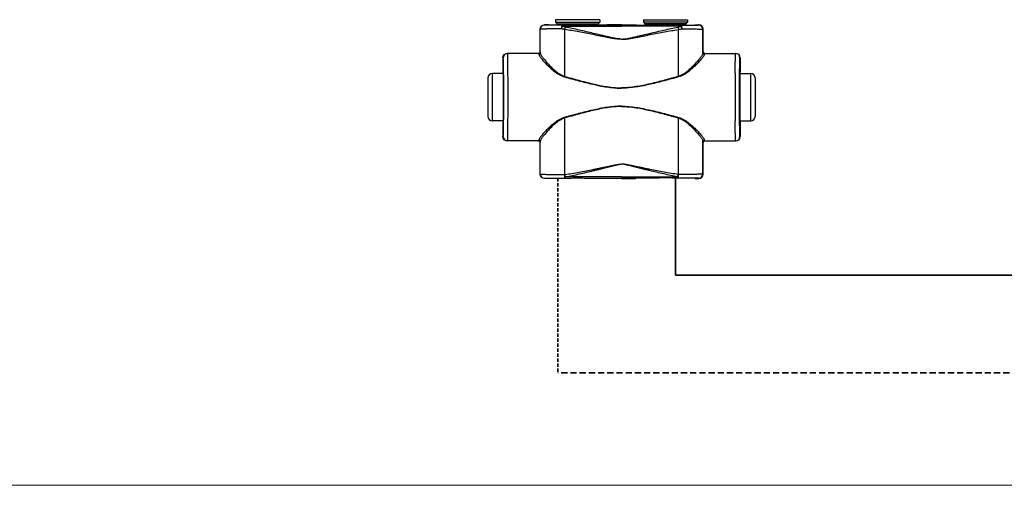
# Model space of a CAD drawing. Header units: millimetres. Extents: x 1279 to 58476, y -6899 to 74987.
# Tile 133 of 157: x 32911 to 33473, y -3829 to -3563. Entities that reach past the tile are written whole.
import ezdxf

# ---------------------------------------------------------------- set-up
doc = ezdxf.new("R2010")
doc.units = ezdxf.units.MM
for name, pattern in [('phl_thick', [0]), ('VERDECKT', [9.525, 6.35, -3.175]), ('ČÁRKOVANÁ', [0.75, 0.5, -0.25])]:
    doc.linetypes.add(name, pattern=pattern)
for name, color, linetype, lineweight in [('UT_POTRUBI - ZPÁTEČKA', 5, 'ČÁRKOVANÁ', 35), ('UT_SCHÉMA_PŘÍVOD', 10, 'Continuous', 35), ('UT_SCHÉMA_ZPÁTEČKA', 172, 'VERDECKT', 35), ('VZT_50 POPIS - OBECNE', 7, 'Continuous', 5)]:
    doc.layers.add(name, color=color, linetype=linetype, lineweight=lineweight)

msp = doc.modelspace()

# ---------------------------------------------------------------- linework, layer by layer
at = {"color": 0, "linetype": 'Continuous'}
for p, q in [((33242.13, -3563.39), (33216.93, -3563.39)), ((33216.93, -3563.39), (33216.93, -3564.79)), ((33216.93, -3564.79), (33217.88, -3565.75)), ((33216.93, -3564.79), (33242.13, -3564.79)), ((33242.13, -3564.79), (33241.18, -3565.75)), ((33242.13, -3563.39), (33242.13, -3564.79)), ((33266.93, -3563.39), (33292.13, -3563.39)), ((33266.93, -3563.39), (33266.93, -3564.79)), ((33292.13, -3564.79), (33266.93, -3564.79)), ((33266.93, -3564.79), (33267.88, -3565.75)), ((33292.13, -3564.79), (33291.18, -3565.75)), ((33292.13, -3563.39), (33292.13, -3564.79)), ((33208.15, -3568.92), (33208.03, -3568.79)), ((33208.03, -3581.79), (33208.03, -3568.79)), ((33210.65, -3566.42), (33210.53, -3566.29)), ((33212.18, -3566.29), (33210.53, -3566.29)), ((33212.53, -3566.4), (33212.18, -3566.29)), ((33217.88, -3565.75), (33241.18, -3565.75)), ((33218.03, -3566.1), (33241.03, -3566.1)), ((33218.03, -3566.1), (33218.03, -3566.47)), ((33225.68, -3566.49), (33220.83, -3566.49)), ((33220.83, -3567.18), (33220.83, -3566.49)), ((33220.83, -3567.18), (33254.53, -3567.18)), ((33254.53, -3566.49), (33233.38, -3566.49)), ((33241.03, -3566.1), (33241.03, -3566.47)), ((33248.28, -3566.29), (33246.53, -3566.4)), ((33254.53, -3566.29), (33248.28, -3566.29)), ((33254.53, -3566.29), (33260.78, -3566.29)), ((33254.53, -3566.49), (33275.68, -3566.49)), ((33288.23, -3567.18), (33254.53, -3567.18)), ((33260.78, -3566.29), (33262.53, -3566.4)), ((33291.18, -3565.75), (33267.88, -3565.75)), ((33291.03, -3566.1), (33268.03, -3566.1)), ((33268.03, -3566.1), (33268.03, -3566.47)), ((33283.38, -3566.49), (33288.23, -3566.49)), ((33288.23, -3567.18), (33288.23, -3566.49)), ((33291.03, -3566.1), (33291.03, -3566.47)), ((33296.53, -3566.4), (33296.88, -3566.29)), ((33296.88, -3566.29), (33298.53, -3566.29)), ((33298.41, -3566.42), (33298.53, -3566.29)), ((33300.91, -3568.92), (33301.03, -3568.79)), ((33301.03, -3581.79), (33301.03, -3568.79)), ((33208.03, -3581.79), (33208.13, -3581.79)), ((33301.03, -3581.79), (33300.92, -3581.79)), ((33187.04, -3585.09), (33186.83, -3585.09)), ((33186.83, -3585.09), (33186.83, -3593.25)), ((33207.33, -3582.59), (33189.33, -3582.59)), ((33301.72, -3582.59), (33319.73, -3582.59)), ((33322.02, -3585.09), (33322.23, -3585.09)), ((33322.23, -3585.09), (33322.23, -3593.25)), ((33178.33, -3596.59), (33178.33, -3618.59)), ((33187.08, -3594.09), (33180.83, -3594.09)), ((33180.83, -3621.09), (33180.83, -3594.09)), ((33186.83, -3593.25), (33187.04, -3593.59)), ((33187.22, -3593.61), (33187.22, -3593.59)), ((33321.84, -3593.61), (33321.84, -3593.59)), ((33321.98, -3594.09), (33328.23, -3594.09)), ((33322.23, -3593.25), (33322.02, -3593.59)), ((33328.23, -3621.09), (33328.23, -3594.09)), ((33330.73, -3596.59), (33330.73, -3618.59)), ((33187.08, -3621.09), (33180.83, -3621.09)), ((33321.98, -3621.09), (33328.23, -3621.09)), ((33187.04, -3621.59), (33186.83, -3621.94)), ((33186.83, -3621.94), (33186.83, -3630.09)), ((33187.22, -3621.6), (33187.22, -3621.58)), ((33321.84, -3621.6), (33321.84, -3621.58)), ((33322.02, -3621.59), (33322.23, -3621.94)), ((33322.23, -3621.94), (33322.23, -3630.09)), ((33186.83, -3630.09), (33187.04, -3630.09)), ((33322.23, -3630.09), (33322.02, -3630.09)), ((33207.33, -3632.59), (33189.33, -3632.59)), ((33208.13, -3633.39), (33208.03, -3633.39)), ((33208.03, -3651.49), (33208.03, -3633.39)), ((33300.92, -3633.39), (33301.03, -3633.39)), ((33301.03, -3651.49), (33301.03, -3633.39)), ((33301.72, -3632.59), (33319.73, -3632.59)), ((33208.03, -3651.49), (33208.15, -3651.38)), ((33210.53, -3653.99), (33210.65, -3653.88)), ((33212.18, -3653.99), (33210.53, -3653.99)), ((33212.53, -3653.89), (33212.18, -3653.99)), ((33222.07, -3651.75), (33222.25, -3651.75)), ((33222.4, -3653.81), (33222.57, -3653.81)), ((33254.53, -3653.06), (33222.57, -3653.06)), ((33222.57, -3653.81), (33222.57, -3653.06)), ((33222.57, -3653.81), (33223.83, -3653.81)), ((33235.22, -3653.81), (33254.53, -3653.81)), ((33248.28, -3653.99), (33246.53, -3653.89)), ((33254.53, -3653.99), (33248.28, -3653.99)), ((33254.53, -3653.06), (33286.49, -3653.06)), ((33273.83, -3653.81), (33254.53, -3653.81)), ((33254.53, -3653.99), (33260.78, -3653.99)), ((33260.78, -3653.99), (33262.53, -3653.89)), ((33286.49, -3653.81), (33285.22, -3653.81)), ((33286.49, -3653.81), (33286.49, -3653.06)), ((33286.66, -3653.81), (33286.49, -3653.81)), ((33286.99, -3651.75), (33286.81, -3651.75)), ((33296.53, -3653.89), (33296.88, -3653.99)), ((33296.88, -3653.99), (33298.53, -3653.99)), ((33298.53, -3653.99), (33298.41, -3653.88)), ((33301.03, -3651.49), (33300.91, -3651.38))]:
    msp.add_line(p, q, dxfattribs=at)
for centre, radius, start, end in [((33210.65, -3568.92), 2.5, 90.0025, 179.9975), ((33217.53, -3566.1), 0.5, 0, 45), ((33241.53, -3566.1), 0.5, 135, 180), ((33267.53, -3566.1), 0.5, 0, 45), ((33291.53, -3566.1), 0.5, 135, 180), ((33298.41, -3568.92), 2.5, 0.0025, 89.9975), ((33207.33, -3581.79), 0.8, 270.0036, 359.9972), ((33301.72, -3581.79), 0.8, 180.0028, 269.9964), ((33189.54, -3585.09), 2.5, 90.0022, 180.0011), ((33319.52, -3585.09), 2.5, 359.9989, 89.9978), ((33180.83, -3596.59), 2.5, 90, 180), ((30747.37, -3607.59), 2442.41, 359.68325, 0.31675), ((35761.69, -3607.59), 2442.41, 179.68325, 180.31675), ((33328.23, -3596.59), 2.5, 0, 90), ((33180.83, -3618.59), 2.5, 180, 270), ((33328.23, -3618.59), 2.5, 270, 0), ((33189.54, -3630.09), 2.5, 179.9989, 269.9978), ((33319.52, -3630.09), 2.5, 270.0022, 0.0011), ((33207.33, -3633.39), 0.8, 0.0028, 89.9964), ((33301.72, -3633.39), 0.8, 90.0036, 179.9972), ((33210.65, -3651.38), 2.5, 180.0025, 269.9975), ((33298.41, -3651.38), 2.5, 270.0025, 359.9975)]:
    msp.add_arc(centre, radius, start, end, dxfattribs=at)
at = {"color": 0, "linetype": 'Continuous', "extrusion": (0, 0, -1)}
for centre, major_axis, ratio, start_param, end_param in [((33210.53, -3568.79), (-1.77, 1.77), 0.999973, -0.785384, 0.785384), ((33229.53, -3566.4), (-17, 0), 0.005236, 4.941076, 6.283185), ((33229.53, -3566.4), (-17, 0), 0.005236, 3.141593, 4.483702), ((33207.23, -3581.79), (-0.8, 0), 0.999986, -3.141593, -1.659157), ((33189.33, -3585.09), (-2.5, 0), 0.999945, 0, 1.570796), ((33187.04, -3607.59), (0, 14), 0.010472, 0, 3.141593), ((33189.33, -3630.09), (-2.5, 0), 0.999945, -1.570796, 0), ((33207.23, -3633.39), (0.8, 0), 0.999986, -1.395381, 0), ((33210.53, -3651.49), (1.77, 1.77), 0.999973, -3.926977, -2.356208), ((33229.53, -3653.89), (-17, 0), 0.005236, 0, 1.229157), ((33229.53, -3653.89), (-17, 0), 0.005236, 1.912436, 3.141593)]:
    msp.add_ellipse(centre, major_axis=major_axis, ratio=ratio, start_param=start_param, end_param=end_param, dxfattribs=at)
at = {"color": 0, "linetype": 'Continuous'}
for centre, major_axis, ratio, start_param, end_param in [((33279.53, -3566.4), (17, 0), 0.005236, 3.141593, 4.483702), ((33279.53, -3566.4), (17, 0), 0.005236, 4.941076, 6.283185), ((33298.53, -3568.79), (1.77, 1.77), 0.999973, -0.785384, 0.785384), ((33301.83, -3581.79), (0.8, 0), 0.999986, -3.141593, -1.659157), ((33319.73, -3585.09), (2.5, 0), 0.999945, 0, 1.570796), ((33322.02, -3607.59), (0, 14), 0.010472, 0, 3.141593), ((33319.73, -3630.09), (2.5, 0), 0.999945, -1.570796, 0), ((33301.83, -3633.39), (-0.8, 0), 0.999986, -1.395381, 0), ((33279.53, -3653.89), (17, 0), 0.005236, 1.912436, 3.141593), ((33279.53, -3653.89), (17, 0), 0.005236, 0, 1.229157), ((33298.53, -3651.49), (-1.77, 1.77), 0.999973, -3.926977, -2.356208)]:
    msp.add_ellipse(centre, major_axis=major_axis, ratio=ratio, start_param=start_param, end_param=end_param, dxfattribs=at)
for points, knots in [([(33220.21, -3568.6), (33219.38, -3568.61), (33217.77, -3568.62), (33215.81, -3568.64), (33214.34, -3568.66), (33213.34, -3568.68), (33212.41, -3568.69), (33211.56, -3568.71), (33210.79, -3568.73), (33210.12, -3568.76), (33209.54, -3568.78), (33209.12, -3568.8), (33208.84, -3568.82), (33208.66, -3568.83), (33208.51, -3568.85), (33208.39, -3568.86), (33208.29, -3568.87), (33208.22, -3568.89), (33208.18, -3568.9), (33208.15, -3568.91), (33208.15, -3568.92)], [0, 0, 0, 0, 0.207034, 0.39928, 0.488214, 0.57154, 0.648707, 0.71921, 0.782588, 0.838437, 0.886403, 0.926186, 0.942933, 0.957549, 0.970012, 0.98031, 0.988432, 0.994377, 0.998178, 1, 1, 1, 1]), ([(33208.16, -3582.33), (33208.16, -3581.21), (33208.16, -3576.74), (33208.15, -3572.27), (33208.15, -3568.92)], [0, 0, 0, 0, 0.250733, 1, 1, 1, 1]), ([(33220.83, -3566.49), (33220.12, -3566.49), (33218.77, -3566.48), (33217.11, -3566.48), (33215.87, -3566.47), (33215.02, -3566.47), (33214.24, -3566.47), (33213.52, -3566.46), (33212.88, -3566.46), (33212.31, -3566.45), (33211.82, -3566.45), (33211.47, -3566.44), (33211.23, -3566.44), (33211.08, -3566.43), (33210.95, -3566.43), (33210.85, -3566.43), (33210.78, -3566.43), (33210.73, -3566.42), (33210.7, -3566.42), (33210.68, -3566.42), (33210.67, -3566.42), (33210.66, -3566.42), (33210.65, -3566.42), (33210.65, -3566.42)], [0, 0, 0, 0, 0.207653, 0.400343, 0.489423, 0.572844, 0.650059, 0.720565, 0.783909, 0.839692, 0.887568, 0.927242, 0.943927, 0.958477, 0.970869, 0.981088, 0.989117, 0.992306, 0.994945, 0.997032, 0.998568, 0.999554, 1, 1, 1, 1]), ([(33220.83, -3566.49), (33220.74, -3566.49), (33220.64, -3566.6), (33220.56, -3566.73), (33220.49, -3566.88), (33220.41, -3567.11), (33220.34, -3567.42), (33220.28, -3567.78), (33220.24, -3568.18), (33220.22, -3568.46), (33220.21, -3568.6)], [0, 0, 0, 0, 0.117156, 0.161001, 0.211236, 0.330442, 0.472834, 0.634922, 0.812344, 1, 1, 1, 1]), ([(33220.83, -3567.18), (33220.7, -3567.39), (33220.47, -3567.85), (33220.3, -3568.34), (33220.21, -3568.6)], [0, 0, 0, 0, 0.464895, 1, 1, 1, 1]), ([(33222.08, -3568.96), (33221.92, -3568.94), (33221.29, -3568.85), (33220.67, -3568.72), (33220.21, -3568.6)], [0, 0, 0, 0, 0.252579, 1, 1, 1, 1]), ([(33222.4, -3567.63), (33222.27, -3567.6), (33221.73, -3567.48), (33221.21, -3567.32), (33220.83, -3567.18)], [0, 0, 0, 0, 0.253704, 1, 1, 1, 1]), ([(33222.4, -3567.63), (33222.34, -3567.83), (33222.22, -3568.27), (33222.12, -3568.72), (33222.08, -3568.96)], [0, 0, 0, 0, 0.464569, 1, 1, 1, 1]), ([(33254.53, -3574.6), (33254.53, -3574.6), (33253.84, -3574.6), (33252.46, -3574.52), (33250.41, -3574.24), (33248.37, -3573.89), (33245.66, -3573.39), (33242.29, -3572.73), (33238.24, -3571.93), (33234.19, -3571.14), (33230.15, -3570.38), (33226.12, -3569.65), (33223.42, -3569.19), (33222.08, -3568.96)], [0.5000015, 0.5000015, 0.5000015, 0.5000015, 0.500002, 0.5313979, 0.5627848, 0.5941575, 0.6255147, 0.6881766, 0.7507583, 0.8132458, 0.8756245, 0.9378805, 1, 1, 1, 1]), ([(33222.09, -3595.74), (33222.09, -3593.5), (33222.09, -3584.57), (33222.08, -3575.65), (33222.08, -3568.96)], [0, 0, 0, 0, 0.250952, 1, 1, 1, 1]), ([(33254.53, -3574.42), (33254.53, -3574.42), (33254.18, -3574.42), (33253.49, -3574.4), (33252.12, -3574.27), (33250.42, -3573.98), (33248.4, -3573.56), (33246.39, -3573.1), (33244.38, -3572.63), (33241.71, -3571.99), (33238.37, -3571.19), (33234.38, -3570.25), (33230.38, -3569.33), (33226.39, -3568.46), (33223.73, -3567.9), (33222.4, -3567.63)], [0.499995, 0.499995, 0.499995, 0.499995, 0.4999958, 0.5157333, 0.5314718, 0.5629204, 0.5943483, 0.6257534, 0.6571339, 0.6884877, 0.7511054, 0.813586, 0.8759088, 0.9380534, 1, 1, 1, 1]), ([(33233.38, -3566.49), (33232.75, -3566.49), (33231.46, -3566.51), (33229.53, -3566.54), (33227.6, -3566.51), (33226.31, -3566.49), (33225.68, -3566.49)], [0, 0, 0, 0, 0.248355, 0.5, 0.751645, 1, 1, 1, 1]), ([(33254.53, -3574.42), (33254.53, -3574.42), (33254.87, -3574.42), (33255.56, -3574.4), (33256.94, -3574.27), (33258.64, -3573.98), (33260.66, -3573.56), (33262.67, -3573.1), (33264.68, -3572.63), (33267.35, -3571.99), (33270.69, -3571.19), (33274.68, -3570.25), (33278.68, -3569.33), (33282.67, -3568.46), (33285.33, -3567.9), (33286.66, -3567.63)], [0.499995, 0.499995, 0.499995, 0.499995, 0.4999958, 0.5157333, 0.5314718, 0.5629204, 0.5943483, 0.6257534, 0.6571339, 0.6884877, 0.7511054, 0.813586, 0.8759088, 0.9380534, 1, 1, 1, 1]), ([(33254.53, -3574.6), (33254.53, -3574.6), (33255.22, -3574.6), (33256.6, -3574.52), (33258.65, -3574.24), (33260.69, -3573.89), (33263.4, -3573.39), (33266.77, -3572.73), (33270.82, -3571.93), (33274.86, -3571.14), (33278.9, -3570.38), (33282.94, -3569.65), (33285.64, -3569.19), (33286.98, -3568.96)], [0.5000015, 0.5000015, 0.5000015, 0.5000015, 0.500002, 0.5313979, 0.5627848, 0.5941575, 0.6255147, 0.6881766, 0.7507583, 0.8132458, 0.8756245, 0.9378805, 1, 1, 1, 1]), ([(33275.68, -3566.49), (33276.31, -3566.49), (33277.6, -3566.51), (33279.53, -3566.54), (33281.46, -3566.51), (33282.75, -3566.49), (33283.38, -3566.49)], [0, 0, 0, 0, 0.248355, 0.5, 0.751645, 1, 1, 1, 1]), ([(33286.66, -3567.63), (33286.79, -3567.6), (33287.32, -3567.48), (33287.85, -3567.32), (33288.23, -3567.18)], [0, 0, 0, 0, 0.253704, 1, 1, 1, 1]), ([(33286.66, -3567.63), (33286.72, -3567.83), (33286.84, -3568.27), (33286.94, -3568.72), (33286.98, -3568.96)], [0, 0, 0, 0, 0.464569, 1, 1, 1, 1]), ([(33286.97, -3595.74), (33286.97, -3593.5), (33286.97, -3584.57), (33286.98, -3575.65), (33286.98, -3568.96)], [0, 0, 0, 0, 0.250952, 1, 1, 1, 1]), ([(33286.98, -3568.96), (33287.14, -3568.94), (33287.77, -3568.85), (33288.39, -3568.72), (33288.85, -3568.6)], [0, 0, 0, 0, 0.252579, 1, 1, 1, 1]), ([(33288.23, -3566.49), (33288.93, -3566.49), (33290.29, -3566.48), (33291.95, -3566.48), (33293.19, -3566.47), (33294.04, -3566.47), (33294.82, -3566.47), (33295.54, -3566.46), (33296.18, -3566.46), (33296.75, -3566.45), (33297.24, -3566.45), (33297.59, -3566.44), (33297.83, -3566.44), (33297.98, -3566.43), (33298.1, -3566.43), (33298.21, -3566.43), (33298.28, -3566.43), (33298.33, -3566.42), (33298.35, -3566.42), (33298.38, -3566.42), (33298.39, -3566.42), (33298.4, -3566.42), (33298.41, -3566.42), (33298.41, -3566.42)], [0, 0, 0, 0, 0.207653, 0.400343, 0.489423, 0.572844, 0.650059, 0.720565, 0.783909, 0.839692, 0.887568, 0.927242, 0.943927, 0.958477, 0.970869, 0.981088, 0.989117, 0.992306, 0.994945, 0.997032, 0.998568, 0.999554, 1, 1, 1, 1]), ([(33288.23, -3566.49), (33288.32, -3566.49), (33288.42, -3566.6), (33288.5, -3566.73), (33288.57, -3566.88), (33288.64, -3567.11), (33288.72, -3567.42), (33288.78, -3567.78), (33288.82, -3568.18), (33288.84, -3568.46), (33288.85, -3568.6)], [0, 0, 0, 0, 0.117156, 0.161001, 0.211236, 0.330442, 0.472834, 0.634922, 0.812344, 1, 1, 1, 1]), ([(33288.23, -3567.18), (33288.36, -3567.39), (33288.58, -3567.85), (33288.76, -3568.34), (33288.85, -3568.6)], [0, 0, 0, 0, 0.464895, 1, 1, 1, 1]), ([(33288.85, -3568.6), (33289.68, -3568.61), (33291.29, -3568.62), (33293.25, -3568.64), (33294.72, -3568.66), (33295.72, -3568.68), (33296.65, -3568.69), (33297.5, -3568.71), (33298.26, -3568.73), (33298.94, -3568.76), (33299.51, -3568.78), (33299.93, -3568.8), (33300.22, -3568.82), (33300.4, -3568.83), (33300.55, -3568.85), (33300.67, -3568.86), (33300.77, -3568.87), (33300.84, -3568.89), (33300.88, -3568.9), (33300.91, -3568.91), (33300.91, -3568.92)], [0, 0, 0, 0, 0.207034, 0.39928, 0.488214, 0.57154, 0.648707, 0.71921, 0.782588, 0.838437, 0.886403, 0.926186, 0.942933, 0.957549, 0.970012, 0.98031, 0.988432, 0.994377, 0.998178, 1, 1, 1, 1]), ([(33300.9, -3582.33), (33300.9, -3581.21), (33300.9, -3576.74), (33300.9, -3572.27), (33300.91, -3568.92)], [0, 0, 0, 0, 0.250733, 1, 1, 1, 1]), ([(33208.13, -3581.79), (33208.13, -3581.79), (33208.14, -3581.8), (33208.14, -3581.8), (33208.14, -3581.82), (33208.14, -3581.84), (33208.14, -3581.88), (33208.15, -3581.93), (33208.15, -3582.01), (33208.15, -3582.1), (33208.16, -3582.21), (33208.16, -3582.29), (33208.16, -3582.33)], [0, 0, 0, 0, 0.005057, 0.017214, 0.037015, 0.06455, 0.142921, 0.252392, 0.392925, 0.564459, 0.766871, 1, 1, 1, 1]), ([(33300.92, -3581.79), (33300.92, -3581.79), (33300.92, -3581.8), (33300.92, -3581.8), (33300.92, -3581.82), (33300.92, -3581.84), (33300.91, -3581.88), (33300.91, -3581.93), (33300.91, -3582.01), (33300.9, -3582.1), (33300.9, -3582.21), (33300.9, -3582.29), (33300.9, -3582.33)], [0, 0, 0, 0, 0.005057, 0.017214, 0.037015, 0.06455, 0.142921, 0.252392, 0.392925, 0.564459, 0.766871, 1, 1, 1, 1]), ([(33187.22, -3593.59), (33187.22, -3592.96), (33187.21, -3591.77), (33187.19, -3590.33), (33187.18, -3589.28), (33187.17, -3588.57), (33187.15, -3587.93), (33187.14, -3587.35), (33187.13, -3586.84), (33187.12, -3586.38), (33187.11, -3586), (33187.09, -3585.72), (33187.09, -3585.53), (33187.08, -3585.42), (33187.07, -3585.32), (33187.07, -3585.24), (33187.06, -3585.18), (33187.05, -3585.13), (33187.05, -3585.11), (33187.04, -3585.09), (33187.04, -3585.09)], [0, 0, 0, 0, 0.221931, 0.420259, 0.509783, 0.592499, 0.668149, 0.736495, 0.797321, 0.850436, 0.895675, 0.932895, 0.948462, 0.961984, 0.973451, 0.982856, 0.990196, 0.99547, 0.998697, 1, 1, 1, 1]), ([(33189.74, -3594.09), (33189.73, -3593.25), (33189.72, -3591.66), (33189.7, -3589.72), (33189.69, -3588.3), (33189.68, -3587.35), (33189.67, -3586.48), (33189.65, -3585.68), (33189.64, -3584.98), (33189.63, -3584.36), (33189.61, -3583.84), (33189.6, -3583.46), (33189.59, -3583.2), (33189.58, -3583.04), (33189.58, -3582.91), (33189.57, -3582.8), (33189.56, -3582.71), (33189.56, -3582.65), (33189.55, -3582.62), (33189.54, -3582.6), (33189.54, -3582.59), (33189.54, -3582.59)], [0, 0, 0, 0, 0.218984, 0.416191, 0.505653, 0.588551, 0.664564, 0.733396, 0.794781, 0.848478, 0.894279, 0.932006, 0.947796, 0.961515, 0.973152, 0.982695, 0.990138, 0.995479, 0.998726, 0.999584, 1, 1, 1, 1]), ([(33207.33, -3582.59), (33207.33, -3582.59), (33207.34, -3582.6), (33207.34, -3582.6), (33207.34, -3582.61), (33207.34, -3582.64), (33207.34, -3582.67), (33207.35, -3582.73), (33207.35, -3582.8), (33207.35, -3582.89), (33207.36, -3583), (33207.36, -3583.07), (33207.36, -3583.11)], [0, 0, 0, 0, 0.005122, 0.017304, 0.037118, 0.064661, 0.143035, 0.252499, 0.393016, 0.564526, 0.766907, 1, 1, 1, 1]), ([(33208.16, -3582.33), (33208.16, -3582.43), (33208.12, -3582.64), (33207.94, -3582.9), (33207.67, -3583.07), (33207.47, -3583.11), (33207.36, -3583.11)], [0, 0, 0, 0, 0.247572, 0.496581, 0.747591, 1, 1, 1, 1]), ([(33207.36, -3583.11), (33207.36, -3583.18), (33207.39, -3583.32), (33207.46, -3583.54), (33207.57, -3583.79), (33207.78, -3584.18), (33208.13, -3584.72), (33208.66, -3585.42), (33209.31, -3586.21), (33210.34, -3587.39), (33211.84, -3588.97), (33213.89, -3590.94), (33215.8, -3592.58), (33217.49, -3593.84), (33219.35, -3595.05), (33220.9, -3595.78), (33221.99, -3596.07)], [0, 0, 0, 0, 0.009694, 0.02127, 0.034861, 0.050494, 0.087694, 0.13227, 0.183417, 0.240322, 0.368483, 0.511765, 0.666448, 0.747227, 0.829948, 1, 1, 1, 1]), ([(33208.16, -3582.33), (33208.16, -3582.4), (33208.18, -3582.55), (33208.25, -3582.78), (33208.36, -3583.04), (33208.55, -3583.44), (33208.89, -3584), (33209.39, -3584.73), (33210, -3585.54), (33210.97, -3586.75), (33212.39, -3588.37), (33214.32, -3590.39), (33216.13, -3592.08), (33217.75, -3593.4), (33219.53, -3594.66), (33221.02, -3595.43), (33222.09, -3595.74)], [0, 0, 0, 0, 0.010286, 0.022433, 0.036551, 0.052653, 0.090607, 0.135698, 0.187142, 0.244158, 0.372094, 0.514728, 0.6685, 0.748767, 0.830965, 1, 1, 1, 1]), ([(33300.9, -3582.33), (33300.9, -3582.4), (33300.88, -3582.55), (33300.81, -3582.78), (33300.7, -3583.04), (33300.51, -3583.44), (33300.17, -3584), (33299.67, -3584.73), (33299.06, -3585.54), (33298.09, -3586.75), (33296.67, -3588.37), (33294.74, -3590.39), (33292.93, -3592.08), (33291.31, -3593.4), (33289.53, -3594.66), (33288.04, -3595.43), (33286.97, -3595.74)], [0, 0, 0, 0, 0.010286, 0.022433, 0.036551, 0.052653, 0.090607, 0.135698, 0.187142, 0.244158, 0.372094, 0.514728, 0.6685, 0.748767, 0.830965, 1, 1, 1, 1]), ([(33301.7, -3583.11), (33301.7, -3583.18), (33301.67, -3583.32), (33301.6, -3583.54), (33301.49, -3583.79), (33301.28, -3584.18), (33300.93, -3584.72), (33300.4, -3585.42), (33299.75, -3586.21), (33298.72, -3587.39), (33297.21, -3588.97), (33295.17, -3590.94), (33293.26, -3592.58), (33291.56, -3593.84), (33289.71, -3595.05), (33288.16, -3595.78), (33287.07, -3596.07)], [0, 0, 0, 0, 0.009694, 0.02127, 0.034861, 0.050494, 0.087694, 0.13227, 0.183417, 0.240322, 0.368483, 0.511765, 0.666448, 0.747227, 0.829948, 1, 1, 1, 1]), ([(33300.9, -3582.33), (33300.9, -3582.43), (33300.94, -3582.64), (33301.12, -3582.9), (33301.38, -3583.07), (33301.59, -3583.11), (33301.7, -3583.11)], [0, 0, 0, 0, 0.247572, 0.496581, 0.747591, 1, 1, 1, 1]), ([(33301.72, -3582.59), (33301.72, -3582.59), (33301.72, -3582.6), (33301.72, -3582.6), (33301.72, -3582.61), (33301.72, -3582.64), (33301.71, -3582.67), (33301.71, -3582.73), (33301.71, -3582.8), (33301.7, -3582.89), (33301.7, -3583), (33301.7, -3583.07), (33301.7, -3583.11)], [0, 0, 0, 0, 0.005122, 0.017304, 0.037118, 0.064661, 0.143035, 0.252499, 0.393016, 0.564526, 0.766907, 1, 1, 1, 1]), ([(33319.32, -3594.09), (33319.33, -3593.25), (33319.34, -3591.66), (33319.35, -3589.72), (33319.37, -3588.3), (33319.38, -3587.35), (33319.39, -3586.48), (33319.41, -3585.68), (33319.42, -3584.98), (33319.43, -3584.36), (33319.45, -3583.84), (33319.46, -3583.46), (33319.47, -3583.2), (33319.48, -3583.04), (33319.48, -3582.91), (33319.49, -3582.8), (33319.5, -3582.71), (33319.5, -3582.65), (33319.51, -3582.62), (33319.51, -3582.6), (33319.52, -3582.59), (33319.52, -3582.59)], [0, 0, 0, 0, 0.218984, 0.416191, 0.505653, 0.588551, 0.664564, 0.733396, 0.794781, 0.848478, 0.894279, 0.932006, 0.947796, 0.961515, 0.973152, 0.982695, 0.990138, 0.995479, 0.998726, 0.999584, 1, 1, 1, 1]), ([(33321.84, -3593.59), (33321.84, -3592.96), (33321.85, -3591.77), (33321.87, -3590.33), (33321.88, -3589.28), (33321.89, -3588.57), (33321.9, -3587.93), (33321.92, -3587.35), (33321.93, -3586.84), (33321.94, -3586.38), (33321.95, -3586), (33321.96, -3585.72), (33321.97, -3585.53), (33321.98, -3585.42), (33321.99, -3585.32), (33321.99, -3585.24), (33322, -3585.18), (33322.01, -3585.13), (33322.01, -3585.11), (33322.02, -3585.09), (33322.02, -3585.09)], [0, 0, 0, 0, 0.221931, 0.420259, 0.509783, 0.592499, 0.668149, 0.736495, 0.797321, 0.850436, 0.895675, 0.932895, 0.948462, 0.961984, 0.973451, 0.982856, 0.990196, 0.99547, 0.998697, 1, 1, 1, 1]), ([(33187.22, -3621.58), (33187.24, -3619.39), (33187.27, -3614.73), (33187.28, -3607.6), (33187.27, -3600.47), (33187.24, -3595.8), (33187.22, -3593.61)], [0, 0, 0, 0, 0.235226, 0.499987, 0.764754, 1, 1, 1, 1]), ([(33222.09, -3595.74), (33222.08, -3595.77), (33222.05, -3595.88), (33222.02, -3595.99), (33221.99, -3596.07)], [0, 0, 0, 0, 0.258378, 1, 1, 1, 1]), ([(33221.99, -3596.07), (33224.65, -3596.79), (33228.65, -3597.86), (33234.01, -3599.23), (33238.05, -3600.2), (33242.12, -3601.08), (33246.22, -3601.81), (33249.67, -3602.23), (33252.44, -3602.4), (33253.83, -3602.43), (33254.53, -3602.43), (33254.53, -3602.43)], [0, 0, 0, 0, 0.1245061, 0.1869228, 0.2494269, 0.3120016, 0.3746311, 0.4372993, 0.4686472, 0.4999998, 0.5, 0.5, 0.5, 0.5]), ([(33222.09, -3595.74), (33224.74, -3596.48), (33228.73, -3597.58), (33234.06, -3598.99), (33238.09, -3599.99), (33242.15, -3600.89), (33246.24, -3601.64), (33249.68, -3602.07), (33252.45, -3602.25), (33253.84, -3602.28), (33254.53, -3602.28), (33254.53, -3602.28)], [0, 0, 0, 0, 0.1244767, 0.1868883, 0.2493924, 0.3119715, 0.3746087, 0.437287, 0.4686409, 0.4999998, 0.5, 0.5, 0.5, 0.5]), ([(33286.97, -3595.74), (33284.31, -3596.48), (33280.33, -3597.58), (33274.99, -3598.99), (33270.97, -3599.99), (33266.91, -3600.89), (33262.82, -3601.64), (33259.38, -3602.07), (33256.61, -3602.25), (33255.22, -3602.28), (33254.53, -3602.28), (33254.53, -3602.28)], [0, 0, 0, 0, 0.1244767, 0.1868883, 0.2493924, 0.3119715, 0.3746087, 0.437287, 0.4686409, 0.4999998, 0.5, 0.5, 0.5, 0.5]), ([(33287.07, -3596.07), (33284.41, -3596.79), (33280.4, -3597.86), (33275.05, -3599.23), (33271.01, -3600.2), (33266.94, -3601.08), (33262.84, -3601.81), (33259.39, -3602.23), (33256.61, -3602.4), (33255.22, -3602.43), (33254.53, -3602.43), (33254.53, -3602.43)], [0, 0, 0, 0, 0.1245061, 0.1869228, 0.2494269, 0.3120016, 0.3746311, 0.4372993, 0.4686472, 0.4999998, 0.5, 0.5, 0.5, 0.5]), ([(33286.97, -3595.74), (33286.98, -3595.77), (33287.01, -3595.88), (33287.04, -3595.99), (33287.07, -3596.07)], [0, 0, 0, 0, 0.258378, 1, 1, 1, 1]), ([(33321.84, -3621.58), (33321.82, -3619.39), (33321.79, -3614.73), (33321.78, -3607.6), (33321.79, -3600.47), (33321.82, -3595.8), (33321.84, -3593.61)], [0, 0, 0, 0, 0.235226, 0.499987, 0.764754, 1, 1, 1, 1]), ([(33254.53, -3612.76), (33253.14, -3612.76), (33250.36, -3612.88), (33246.22, -3613.38), (33242.12, -3614.11), (33238.05, -3614.99), (33234.01, -3615.96), (33228.65, -3617.33), (33224.65, -3618.4), (33221.99, -3619.12)], [0.5, 0.5, 0.5, 0.5, 0.5626889, 0.6253582, 0.6879892, 0.7505657, 0.8130716, 0.8754902, 1, 1, 1, 1]), ([(33254.53, -3612.91), (33253.14, -3612.91), (33250.37, -3613.03), (33246.24, -3613.55), (33242.15, -3614.3), (33238.09, -3615.2), (33234.06, -3616.2), (33228.73, -3617.61), (33224.74, -3618.71), (33222.09, -3619.45)], [0.5, 0.5, 0.5, 0.5, 0.5627005, 0.6253799, 0.6880187, 0.7505997, 0.8131057, 0.8755193, 1, 1, 1, 1]), ([(33254.53, -3612.76), (33255.92, -3612.76), (33258.7, -3612.88), (33262.84, -3613.38), (33266.94, -3614.11), (33271.01, -3614.99), (33275.05, -3615.96), (33280.4, -3617.33), (33284.41, -3618.4), (33287.07, -3619.12)], [0.5, 0.5, 0.5, 0.5, 0.5626889, 0.6253582, 0.6879892, 0.7505657, 0.8130716, 0.8754902, 1, 1, 1, 1]), ([(33254.53, -3612.91), (33255.92, -3612.91), (33258.69, -3613.03), (33262.82, -3613.55), (33266.91, -3614.3), (33270.97, -3615.2), (33274.99, -3616.2), (33280.33, -3617.61), (33284.31, -3618.71), (33286.97, -3619.45)], [0.5, 0.5, 0.5, 0.5, 0.5627005, 0.6253799, 0.6880187, 0.7505997, 0.8131057, 0.8755193, 1, 1, 1, 1]), ([(33189.54, -3632.59), (33189.54, -3632.59), (33189.54, -3632.59), (33189.55, -3632.57), (33189.56, -3632.54), (33189.56, -3632.48), (33189.57, -3632.39), (33189.58, -3632.28), (33189.58, -3632.15), (33189.59, -3631.99), (33189.6, -3631.73), (33189.61, -3631.35), (33189.63, -3630.83), (33189.64, -3630.21), (33189.65, -3629.5), (33189.67, -3628.71), (33189.68, -3627.84), (33189.69, -3626.89), (33189.7, -3625.47), (33189.72, -3623.53), (33189.73, -3621.94), (33189.74, -3621.1)], [0, 0, 0, 0, 0.000416, 0.001274, 0.004521, 0.009862, 0.017305, 0.026849, 0.038485, 0.052204, 0.067994, 0.105721, 0.151522, 0.205219, 0.266604, 0.335437, 0.411449, 0.494347, 0.58381, 0.781016, 1, 1, 1, 1]), ([(33221.99, -3619.12), (33220.9, -3619.41), (33219.35, -3620.14), (33217.49, -3621.35), (33215.8, -3622.61), (33213.89, -3624.25), (33211.84, -3626.22), (33210.34, -3627.8), (33209.31, -3628.98), (33208.66, -3629.76), (33208.13, -3630.47), (33207.78, -3631.01), (33207.57, -3631.4), (33207.46, -3631.65), (33207.39, -3631.87), (33207.36, -3632.01), (33207.36, -3632.08)], [0, 0, 0, 0, 0.170052, 0.252774, 0.333553, 0.488235, 0.631517, 0.759678, 0.816583, 0.86773, 0.912306, 0.949506, 0.965139, 0.978731, 0.990306, 1, 1, 1, 1]), ([(33222.09, -3619.45), (33221.02, -3619.76), (33219.53, -3620.53), (33217.75, -3621.79), (33216.13, -3623.1), (33214.32, -3624.8), (33212.39, -3626.82), (33210.97, -3628.44), (33210, -3629.65), (33209.39, -3630.46), (33208.89, -3631.19), (33208.55, -3631.75), (33208.36, -3632.15), (33208.25, -3632.41), (33208.18, -3632.64), (33208.16, -3632.79), (33208.16, -3632.86)], [0, 0, 0, 0, 0.169036, 0.251233, 0.3315, 0.485272, 0.627906, 0.755842, 0.812858, 0.864302, 0.909393, 0.947347, 0.963449, 0.977567, 0.989714, 1, 1, 1, 1]), ([(33222.09, -3619.45), (33222.08, -3619.42), (33222.05, -3619.31), (33222.02, -3619.2), (33221.99, -3619.12)], [0, 0, 0, 0, 0.258378, 1, 1, 1, 1]), ([(33222.07, -3651.75), (33222.07, -3649.07), (33222.08, -3638.31), (33222.09, -3627.54), (33222.09, -3619.45)], [0, 0, 0, 0, 0.248459, 1, 1, 1, 1]), ([(33286.97, -3619.45), (33286.98, -3619.42), (33287.01, -3619.31), (33287.04, -3619.2), (33287.07, -3619.12)], [0, 0, 0, 0, 0.258378, 1, 1, 1, 1]), ([(33286.97, -3619.45), (33288.04, -3619.76), (33289.53, -3620.53), (33291.31, -3621.79), (33292.93, -3623.1), (33294.74, -3624.8), (33296.67, -3626.82), (33298.09, -3628.44), (33299.06, -3629.65), (33299.67, -3630.46), (33300.17, -3631.19), (33300.51, -3631.75), (33300.7, -3632.15), (33300.81, -3632.41), (33300.88, -3632.64), (33300.9, -3632.79), (33300.9, -3632.86)], [0, 0, 0, 0, 0.169036, 0.251233, 0.3315, 0.485272, 0.627906, 0.755842, 0.812858, 0.864302, 0.909393, 0.947347, 0.963449, 0.977567, 0.989714, 1, 1, 1, 1]), ([(33286.99, -3651.75), (33286.98, -3649.07), (33286.98, -3638.31), (33286.97, -3627.54), (33286.97, -3619.45)], [0, 0, 0, 0, 0.248459, 1, 1, 1, 1]), ([(33287.07, -3619.12), (33288.16, -3619.41), (33289.71, -3620.14), (33291.56, -3621.35), (33293.26, -3622.61), (33295.17, -3624.25), (33297.21, -3626.22), (33298.72, -3627.8), (33299.75, -3628.98), (33300.4, -3629.76), (33300.93, -3630.47), (33301.28, -3631.01), (33301.49, -3631.4), (33301.6, -3631.65), (33301.67, -3631.87), (33301.7, -3632.01), (33301.7, -3632.08)], [0, 0, 0, 0, 0.170052, 0.252774, 0.333553, 0.488235, 0.631517, 0.759678, 0.816583, 0.86773, 0.912306, 0.949506, 0.965139, 0.978731, 0.990306, 1, 1, 1, 1]), ([(33319.52, -3632.59), (33319.52, -3632.59), (33319.51, -3632.59), (33319.51, -3632.57), (33319.5, -3632.54), (33319.5, -3632.48), (33319.49, -3632.39), (33319.48, -3632.28), (33319.48, -3632.15), (33319.47, -3631.99), (33319.46, -3631.73), (33319.45, -3631.35), (33319.43, -3630.83), (33319.42, -3630.21), (33319.41, -3629.5), (33319.39, -3628.71), (33319.38, -3627.84), (33319.37, -3626.89), (33319.35, -3625.47), (33319.34, -3623.53), (33319.33, -3621.94), (33319.32, -3621.1)], [0, 0, 0, 0, 0.000416, 0.001274, 0.004521, 0.009862, 0.017305, 0.026849, 0.038485, 0.052204, 0.067994, 0.105721, 0.151522, 0.205219, 0.266604, 0.335437, 0.411449, 0.494347, 0.58381, 0.781016, 1, 1, 1, 1]), ([(33187.04, -3630.09), (33187.04, -3630.09), (33187.05, -3630.08), (33187.05, -3630.05), (33187.06, -3630.01), (33187.07, -3629.95), (33187.07, -3629.87), (33187.08, -3629.77), (33187.09, -3629.66), (33187.09, -3629.47), (33187.11, -3629.19), (33187.12, -3628.81), (33187.13, -3628.35), (33187.14, -3627.84), (33187.15, -3627.26), (33187.17, -3626.61), (33187.18, -3625.91), (33187.19, -3624.86), (33187.21, -3623.42), (33187.22, -3622.23), (33187.22, -3621.6)], [0, 0, 0, 0, 0.001303, 0.00453, 0.009804, 0.017144, 0.026549, 0.038016, 0.051538, 0.067105, 0.104325, 0.149564, 0.202679, 0.263505, 0.331851, 0.407501, 0.490217, 0.579741, 0.778069, 1, 1, 1, 1]), ([(33322.02, -3630.09), (33322.02, -3630.09), (33322.01, -3630.08), (33322.01, -3630.05), (33322, -3630.01), (33321.99, -3629.95), (33321.99, -3629.87), (33321.98, -3629.77), (33321.97, -3629.66), (33321.96, -3629.47), (33321.95, -3629.19), (33321.94, -3628.81), (33321.93, -3628.35), (33321.92, -3627.84), (33321.9, -3627.26), (33321.89, -3626.61), (33321.88, -3625.91), (33321.87, -3624.86), (33321.85, -3623.42), (33321.84, -3622.23), (33321.84, -3621.6)], [0, 0, 0, 0, 0.001303, 0.00453, 0.009804, 0.017144, 0.026549, 0.038016, 0.051538, 0.067105, 0.104325, 0.149564, 0.202679, 0.263505, 0.331851, 0.407501, 0.490217, 0.579741, 0.778069, 1, 1, 1, 1]), ([(33207.36, -3632.08), (33207.36, -3632.12), (33207.36, -3632.19), (33207.35, -3632.3), (33207.35, -3632.39), (33207.35, -3632.46), (33207.34, -3632.52), (33207.34, -3632.55), (33207.34, -3632.58), (33207.34, -3632.59), (33207.34, -3632.59), (33207.33, -3632.59), (33207.33, -3632.59)], [0, 0, 0, 0, 0.233093, 0.435474, 0.606984, 0.747501, 0.856965, 0.935339, 0.962882, 0.982696, 0.994878, 1, 1, 1, 1]), ([(33208.16, -3632.86), (33208.16, -3632.76), (33208.12, -3632.55), (33207.94, -3632.29), (33207.67, -3632.12), (33207.47, -3632.08), (33207.36, -3632.08)], [0, 0, 0, 0, 0.247572, 0.496581, 0.747591, 1, 1, 1, 1]), ([(33300.9, -3632.86), (33300.9, -3632.76), (33300.94, -3632.55), (33301.12, -3632.29), (33301.38, -3632.12), (33301.59, -3632.08), (33301.7, -3632.08)], [0, 0, 0, 0, 0.247572, 0.496581, 0.747591, 1, 1, 1, 1]), ([(33301.7, -3632.08), (33301.7, -3632.12), (33301.7, -3632.19), (33301.7, -3632.3), (33301.71, -3632.39), (33301.71, -3632.46), (33301.71, -3632.52), (33301.72, -3632.55), (33301.72, -3632.58), (33301.72, -3632.59), (33301.72, -3632.59), (33301.72, -3632.59), (33301.72, -3632.59)], [0, 0, 0, 0, 0.233093, 0.435474, 0.606984, 0.747501, 0.856965, 0.935339, 0.962882, 0.982696, 0.994878, 1, 1, 1, 1]), ([(33208.16, -3632.86), (33208.16, -3632.9), (33208.16, -3632.98), (33208.15, -3633.09), (33208.15, -3633.18), (33208.15, -3633.26), (33208.14, -3633.31), (33208.14, -3633.35), (33208.14, -3633.37), (33208.14, -3633.39), (33208.14, -3633.39), (33208.13, -3633.39), (33208.13, -3633.39)], [0, 0, 0, 0, 0.23313, 0.435541, 0.607074, 0.747608, 0.857079, 0.93545, 0.962985, 0.982786, 0.994943, 1, 1, 1, 1]), ([(33208.15, -3651.38), (33208.15, -3649.84), (33208.15, -3643.67), (33208.16, -3637.5), (33208.16, -3632.86)], [0, 0, 0, 0, 0.248801, 1, 1, 1, 1]), ([(33300.91, -3651.38), (33300.91, -3649.84), (33300.9, -3643.67), (33300.9, -3637.5), (33300.9, -3632.86)], [0, 0, 0, 0, 0.248801, 1, 1, 1, 1]), ([(33300.9, -3632.86), (33300.9, -3632.9), (33300.9, -3632.98), (33300.9, -3633.09), (33300.91, -3633.18), (33300.91, -3633.26), (33300.91, -3633.31), (33300.92, -3633.35), (33300.92, -3633.37), (33300.92, -3633.39), (33300.92, -3633.39), (33300.92, -3633.39), (33300.92, -3633.39)], [0, 0, 0, 0, 0.23313, 0.435541, 0.607074, 0.747608, 0.857079, 0.93545, 0.962985, 0.982786, 0.994943, 1, 1, 1, 1]), ([(33222.25, -3651.75), (33223.59, -3651.53), (33226.28, -3651.07), (33230.3, -3650.34), (33234.33, -3649.58), (33237.68, -3648.92), (33240.37, -3648.39), (33242.38, -3647.98), (33244.4, -3647.56), (33246.41, -3647.15), (33248.43, -3646.73), (33250.11, -3646.39), (33251.46, -3646.13), (33252.81, -3645.88), (33253.84, -3645.74), (33254.53, -3645.74)], [0, 0, 0, 0, 0.0621172, 0.1243716, 0.1867502, 0.2492392, 0.2805207, 0.3118245, 0.3431487, 0.3744915, 0.4058513, 0.4372266, 0.4529199, 0.4686172, 0.5, 0.5, 0.5, 0.5]), ([(33222.57, -3653.06), (33223.9, -3652.79), (33226.56, -3652.24), (33230.53, -3651.37), (33234.52, -3650.45), (33237.83, -3649.66), (33240.49, -3649.01), (33242.48, -3648.52), (33244.48, -3648.02), (33246.47, -3647.52), (33248.47, -3647.02), (33250.14, -3646.6), (33251.48, -3646.29), (33252.82, -3645.99), (33253.84, -3645.82), (33254.53, -3645.82)], [0, 0, 0, 0, 0.0619437, 0.1240868, 0.1864104, 0.2488944, 0.2801902, 0.3115184, 0.3428764, 0.3742614, 0.4056711, 0.4371032, 0.4528275, 0.4685577, 0.5, 0.5, 0.5, 0.5]), ([(33286.81, -3651.75), (33285.47, -3651.53), (33282.78, -3651.07), (33278.76, -3650.34), (33274.73, -3649.58), (33271.38, -3648.92), (33268.69, -3648.39), (33266.68, -3647.98), (33264.66, -3647.56), (33262.64, -3647.15), (33260.63, -3646.73), (33258.94, -3646.39), (33257.6, -3646.13), (33256.24, -3645.88), (33255.22, -3645.74), (33254.53, -3645.74)], [0, 0, 0, 0, 0.0621172, 0.1243716, 0.1867502, 0.2492392, 0.2805207, 0.3118245, 0.3431487, 0.3744915, 0.4058513, 0.4372266, 0.4529199, 0.4686172, 0.5, 0.5, 0.5, 0.5]), ([(33286.49, -3653.06), (33285.16, -3652.79), (33282.5, -3652.24), (33278.52, -3651.37), (33274.54, -3650.45), (33271.22, -3649.66), (33268.57, -3649.01), (33266.57, -3648.52), (33264.58, -3648.02), (33262.58, -3647.52), (33260.59, -3647.02), (33258.92, -3646.6), (33257.58, -3646.29), (33256.24, -3645.99), (33255.21, -3645.82), (33254.53, -3645.82)], [0, 0, 0, 0, 0.0619437, 0.1240868, 0.1864104, 0.2488944, 0.2801902, 0.3115184, 0.3428764, 0.3742614, 0.4056711, 0.4371032, 0.4528275, 0.4685577, 0.5, 0.5, 0.5, 0.5]), ([(33208.15, -3651.38), (33208.15, -3651.39), (33208.18, -3651.4), (33208.23, -3651.42), (33208.31, -3651.43), (33208.43, -3651.45), (33208.57, -3651.47), (33208.75, -3651.48), (33208.96, -3651.5), (33209.29, -3651.52), (33209.79, -3651.55), (33210.47, -3651.58), (33211.26, -3651.6), (33212.15, -3651.63), (33213.14, -3651.65), (33214.22, -3651.67), (33215.39, -3651.69), (33217.07, -3651.72), (33219.31, -3651.74), (33221.13, -3651.75), (33222.07, -3651.75)], [0, 0, 0, 0, 0.001901, 0.0058, 0.011886, 0.020197, 0.030732, 0.043479, 0.058422, 0.075536, 0.116153, 0.165047, 0.22186, 0.286169, 0.35749, 0.43527, 0.518903, 0.607727, 0.798032, 1, 1, 1, 1]), ([(33210.65, -3653.88), (33210.65, -3653.88), (33210.65, -3653.88), (33210.67, -3653.87), (33210.68, -3653.87), (33210.71, -3653.87), (33210.74, -3653.87), (33210.8, -3653.87), (33210.88, -3653.86), (33211, -3653.86), (33211.15, -3653.86), (33211.33, -3653.86), (33211.53, -3653.85), (33211.75, -3653.85), (33212.1, -3653.85), (33212.6, -3653.84), (33213.26, -3653.83), (33214.02, -3653.83), (33214.85, -3653.83), (33215.76, -3653.82), (33216.75, -3653.82), (33218.17, -3653.81), (33220.06, -3653.81), (33221.6, -3653.81), (33222.4, -3653.81)], [0, 0, 0, 0, 0.000442, 0.001439, 0.003, 0.005125, 0.007814, 0.011067, 0.019262, 0.029696, 0.04235, 0.057205, 0.074237, 0.093413, 0.114703, 0.163471, 0.220191, 0.284451, 0.355774, 0.433617, 0.517377, 0.606395, 0.797271, 1, 1, 1, 1]), ([(33222.4, -3653.81), (33222.37, -3653.81), (33222.34, -3653.77), (33222.31, -3653.71), (33222.28, -3653.65), (33222.26, -3653.56), (33222.22, -3653.42), (33222.16, -3653.08), (33222.1, -3652.51), (33222.08, -3652.02), (33222.07, -3651.75)], [0, 0, 0, 0, 0.03281, 0.058939, 0.09263, 0.134005, 0.182986, 0.302653, 0.616803, 1, 1, 1, 1]), ([(33222.57, -3653.81), (33222.55, -3653.81), (33222.52, -3653.77), (33222.49, -3653.71), (33222.46, -3653.65), (33222.43, -3653.56), (33222.4, -3653.42), (33222.34, -3653.08), (33222.28, -3652.51), (33222.26, -3652.02), (33222.25, -3651.75)], [0, 0, 0, 0, 0.032697, 0.058797, 0.092469, 0.133835, 0.182813, 0.302491, 0.616704, 1, 1, 1, 1]), ([(33222.57, -3653.06), (33222.51, -3652.86), (33222.39, -3652.42), (33222.3, -3651.98), (33222.25, -3651.75)], [0, 0, 0, 0, 0.463333, 1, 1, 1, 1]), ([(33223.83, -3653.81), (33224.3, -3653.81), (33225.23, -3653.77), (33226.65, -3653.69), (33228.08, -3653.62), (33229.53, -3653.59), (33230.98, -3653.62), (33232.41, -3653.69), (33233.83, -3653.77), (33234.76, -3653.81), (33235.22, -3653.81)], [0, 0, 0, 0, 0.12176, 0.246313, 0.372689, 0.5, 0.627311, 0.753687, 0.87824, 1, 1, 1, 1]), ([(33285.22, -3653.81), (33284.76, -3653.81), (33283.83, -3653.77), (33282.41, -3653.69), (33280.98, -3653.62), (33279.53, -3653.59), (33278.08, -3653.62), (33276.65, -3653.69), (33275.23, -3653.77), (33274.3, -3653.81), (33273.83, -3653.81)], [0, 0, 0, 0, 0.12176, 0.246313, 0.372689, 0.5, 0.627311, 0.753687, 0.87824, 1, 1, 1, 1]), ([(33286.49, -3653.81), (33286.51, -3653.81), (33286.54, -3653.77), (33286.57, -3653.71), (33286.6, -3653.65), (33286.63, -3653.56), (33286.66, -3653.42), (33286.72, -3653.08), (33286.78, -3652.51), (33286.8, -3652.02), (33286.81, -3651.75)], [0, 0, 0, 0, 0.032697, 0.058797, 0.092469, 0.133835, 0.182813, 0.302491, 0.616704, 1, 1, 1, 1]), ([(33286.49, -3653.06), (33286.55, -3652.86), (33286.67, -3652.42), (33286.76, -3651.98), (33286.81, -3651.75)], [0, 0, 0, 0, 0.463333, 1, 1, 1, 1]), ([(33286.66, -3653.81), (33286.69, -3653.81), (33286.72, -3653.77), (33286.75, -3653.71), (33286.78, -3653.65), (33286.8, -3653.56), (33286.84, -3653.42), (33286.9, -3653.08), (33286.96, -3652.51), (33286.98, -3652.02), (33286.99, -3651.75)], [0, 0, 0, 0, 0.03281, 0.058939, 0.09263, 0.134005, 0.182986, 0.302653, 0.616803, 1, 1, 1, 1]), ([(33298.41, -3653.88), (33298.41, -3653.88), (33298.4, -3653.88), (33298.39, -3653.87), (33298.37, -3653.87), (33298.35, -3653.87), (33298.32, -3653.87), (33298.26, -3653.87), (33298.18, -3653.86), (33298.05, -3653.86), (33297.91, -3653.86), (33297.73, -3653.86), (33297.53, -3653.85), (33297.31, -3653.85), (33296.96, -3653.85), (33296.46, -3653.84), (33295.8, -3653.83), (33295.04, -3653.83), (33294.21, -3653.83), (33293.29, -3653.82), (33292.31, -3653.82), (33290.89, -3653.81), (33289, -3653.81), (33287.46, -3653.81), (33286.66, -3653.81)], [0, 0, 0, 0, 0.000442, 0.001439, 0.003, 0.005125, 0.007814, 0.011067, 0.019262, 0.029696, 0.04235, 0.057205, 0.074237, 0.093413, 0.114703, 0.163471, 0.220191, 0.284451, 0.355774, 0.433617, 0.517377, 0.606395, 0.797271, 1, 1, 1, 1]), ([(33300.91, -3651.38), (33300.91, -3651.39), (33300.88, -3651.4), (33300.83, -3651.42), (33300.75, -3651.43), (33300.63, -3651.45), (33300.49, -3651.47), (33300.31, -3651.48), (33300.1, -3651.5), (33299.77, -3651.52), (33299.27, -3651.55), (33298.59, -3651.58), (33297.8, -3651.6), (33296.91, -3651.63), (33295.92, -3651.65), (33294.83, -3651.67), (33293.67, -3651.69), (33291.99, -3651.72), (33289.75, -3651.74), (33287.93, -3651.75), (33286.99, -3651.75)], [0, 0, 0, 0, 0.001901, 0.0058, 0.011886, 0.020197, 0.030732, 0.043479, 0.058422, 0.075536, 0.116153, 0.165047, 0.22186, 0.286169, 0.35749, 0.43527, 0.518903, 0.607727, 0.798032, 1, 1, 1, 1])]:
    msp.add_open_spline(points, degree=3, knots=knots, dxfattribs=at)
at = {"layer": 'UT_POTRUBI - ZPÁTEČKA', "ltscale": 7}
msp.add_line((37665.12, -3764.87), (33218.18, -3764.87), dxfattribs=at)
at = {"layer": 'UT_SCHÉMA_PŘÍVOD'}
for p in [(33285.22, -3653.81), (37600.65, -3709.11)]:
    msp.add_line(p, (33285.22, -3709.11), dxfattribs=at)
at = {"layer": 'UT_SCHÉMA_ZPÁTEČKA', "ltscale": 0.3}
msp.add_line((33218.18, -3653.82), (33218.18, -3764.87), dxfattribs=at)
at = {"layer": 'VZT_50 POPIS - OBECNE', "linetype": 'phl_thick'}
msp.add_line((1278.79, -3828.99), (52959.02, -3828.99), dxfattribs=at)

doc.saveas('drawing.dxf')
